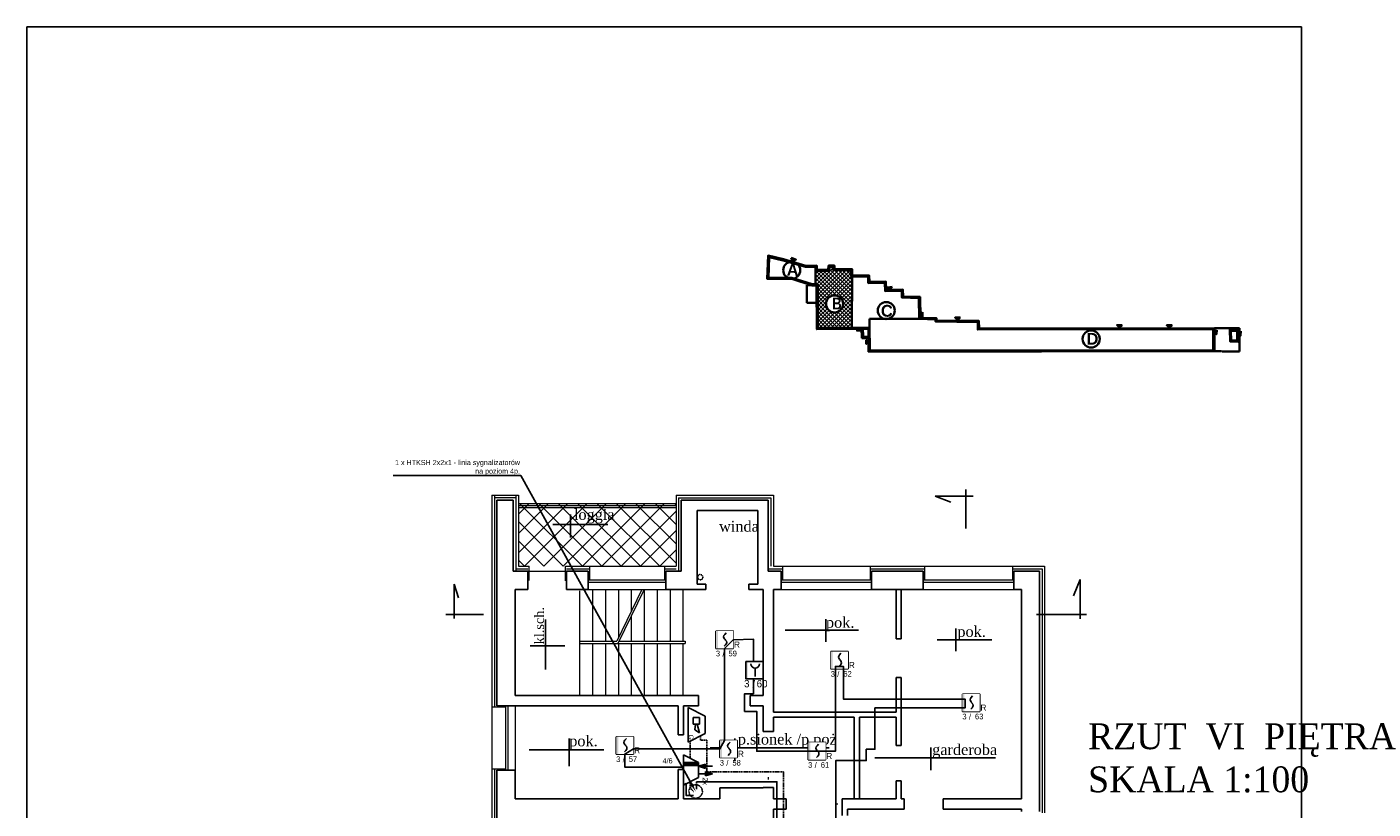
# Model space of a CAD drawing. Header units: millimetres. Extents: x -26513 to 76799, y 0 to 112149.
# Tile 56 of 98: x 23563 to 26689, y 94200 to 96016. Entities that reach past the tile are written whole.
import ezdxf
from ezdxf import colors
from ezdxf.entities.mleader import LeaderData, LeaderLine
from ezdxf.enums import TextEntityAlignment as Align
from ezdxf.math import Vec2, Vec3

# ---------------------------------------------------------------- set-up
doc = ezdxf.new("R2010")
doc.units = ezdxf.units.MM
doc.header["$LTSCALE"] = 2
doc.set_wipeout_variables(frame=1)
doc.linetypes.add('DASHED', pattern=[0.75, 0.5, -0.25])
doc.linetypes.add('HIDDEN', pattern=[0.375, 0.25, -0.125])
for name, color, linetype, lineweight in [('!budynki proj.', 1, 'Continuous', 35), ('Awycinka drzew', 3, 'Continuous', 25), ('DRZWI PROJ.', 30, 'Continuous', 15), ('ocieplenie', 5, 'BATTING', 5), ('SCHODY', 54, 'Continuous', 15), ('stolarka', 6, 'Continuous', 9), ('wentylacja', 4, 'Continuous', 9), ('widok', 3, 'Continuous', 13)]:
    doc.layers.add(name, color=color, linetype=linetype, lineweight=lineweight)
for name, color, linetype in [('istn.śiany', 2, 'Continuous'), ('nazwy pomieszczeń', 7, 'Continuous'), ('SIEMENS_czujki', 1, 'Continuous'), ('ssp', 1, 'Continuous')]:
    doc.layers.add(name, color=color, linetype=linetype)
doc.linetypes.add('BATTING', pattern='A,0.0001,-0.1,[134,ltypeshp.shx,S=0.1,R=0,X=-0.1,Y=0],-0.2,[134,ltypeshp.shx,S=0.1,R=180,X=0.1,Y=0],-0.1', length=0.4001)

# ---------------------------------------------------------------- blocks, each defined once
blk = doc.blocks.new('DUO')
at = {"color": 0}
blk.add_wipeout([(0, 61.4), (61.4, 61.4), (61.4, 0), (0, 0)], dxfattribs=at).dxf.layer = 'ssp'
at = {"layer": 'ssp'}
blk.add_lwpolyline([(0, 61.4), (61.4, 61.4), (61.4, 0), (0, 0)], close=True, dxfattribs=at)
blk.add_wipeout([(0, 61.4), (61.4, 61.4), (61.4, 0), (0, 0)]).dxf.layer = 'ssp'
h = blk.add_hatch(color=256, dxfattribs=at)
h.set_gradient(color1=(255, 0, 0), color2=(224, 0, 0), one_color=1, name='INVSPHERICAL')
h.paths.add_polyline_path([(7.2, 30.7), (7.2, 61.4), (0, 61.4), (0, 30.7)])
h.paths.add_polyline_path([(7.2, 0), (7.2, 30.7), (0, 30.7), (0, 0)])
for p, q in [((28.4, 45.4), (31.3, 49.9)), ((31.3, 49.9), (36.1, 55.2)), ((27.4, 41.5), (28.4, 45.4)), ((28.4, 37.6), (27.4, 41.5)), ((30.6, 34.3), (28.4, 37.6)), ((34.4, 13), (29.5, 7.6)), ((31.3, 33.1), (30.6, 34.3)), ((32.8, 31.4), (31.3, 33.1)), ((32.8, 31.4), (34.4, 29.7)), ((34.4, 29.7), (35.1, 28.6)), ((37.3, 17.4), (34.4, 13)), ((35.1, 28.6), (37.3, 25.3)), ((37.3, 25.3), (38.2, 21.3)), ((38.2, 21.3), (37.3, 17.4))]:
    blk.add_line(p, q, dxfattribs=at)
blk.add_text('R', height=22, dxfattribs=at).set_placement((64.1, 2.4))
at = {"layer": 'ssp', "flags": 8}
blk.add_attdef('PETLA', text='', height=20, dxfattribs=at).set_placement((14.7, -8.3), align=Align.TOP_RIGHT)
for tag, p in [('/', (23, -9)), ('ADRES', (44.6, -8))]:
    blk.add_attdef(tag, text='', height=20, dxfattribs=at).set_placement(p, align=Align.TOP_LEFT)
blk = doc.blocks.new('ROP')
blk.add_wipeout([(-15.4, 76.7), (76.7, 76.7), (76.7, -15.4), (-15.4, -15.4)]).dxf.layer = 'ssp'
at = {"layer": 'ssp'}
h = blk.add_hatch(color=256, dxfattribs=at)
h.set_gradient(color1=(255, 0, 0), color2=(224, 0, 0), one_color=1, name='INVSPHERICAL')
h.paths.add_polyline_path([(-4.6, 30.7), (-4.6, 76.7), (-15.4, 76.7), (-15.4, 30.7)])
h.paths.add_polyline_path([(-4.6, -15.4), (-4.6, 30.7), (-15.4, 30.7), (-15.4, -15.4)])
blk.add_line((35, 41), (35, -4.1), dxfattribs=at)
blk.add_lwpolyline([(-15.4, 76.7), (76.7, 76.7), (76.7, -15.4), (-15.4, -15.4)], close=True, dxfattribs=at)
blk.add_arc((35, 63.6), 22.6, 180, 0, dxfattribs=at)
blk.add_text('/', height=39, dxfattribs=at).set_placement((27.4, -42.4), align=Align.MIDDLE)
at = {"layer": 'ssp', "flags": 8}
blk.add_attdef('PETLA', text='', height=39, dxfattribs=at).set_placement((4.5, -21.7), align=Align.TOP_RIGHT)
blk.add_attdef('ADRES', text='', height=39, dxfattribs=at).set_placement((42.6, -22), align=Align.TOP_LEFT)
blk = doc.blocks.new('głosowy')
at = {"layer": 'ssp', "color": 1}
for p, q in [((-40.2, 0), (-20.1, 40.2)), ((-20.1, 40.2), (20.1, 40.2)), ((40.2, 0), (20.1, 40.2)), ((40.2, 0), (-40.2, 0)), ((-17.2, 26.8), (-2.1, 26.8)), ((-17.2, 11.7), (-17.2, 26.8)), ((-2.1, 11.7), (-17.2, 11.7)), ((-2.1, 21.1), (18.5, 26.8)), ((-2.1, 26.8), (-2.1, 11.7)), ((11.4, 15.9), (-2.1, 17.3)), ((18.5, 26.8), (11.4, 15.9))]:
    blk.add_line(p, q, dxfattribs=at)
blk.add_text('G', height=11, dxfattribs=at).set_placement((22.4, 1.6))
blk = doc.blocks.new('eks')
at = {"layer": 'ssp'}
h = blk.add_hatch(color=256, dxfattribs=at)
h.set_gradient(color1=(255, 0, 0), color2=(255, 0, 0))
h.paths.add_polyline_path([(5.2, 40.2), (2.2, 30.4), (5.2, 30.4), (8.1, 30.4)])
h = blk.add_hatch(color=256, dxfattribs=at)
h.set_gradient(color1=(255, 0, 0), color2=(255, 0, 0))
h.paths.add_polyline_path([(-6, 0), (-6, 20.7), (-10.3, 20.7), (-10.3, 0)])
h = blk.add_hatch(color=256, dxfattribs=at)
h.set_gradient(color1=(255, 0, 0), color2=(255, 0, 0))
h.paths.add_polyline_path([(-5.2, 20.7), (-2.2, 30.4), (-5.2, 30.4)])
h.paths.add_polyline_path([(-5.2, 20.7), (-5.2, 30.4), (-8.1, 30.4)])
for p, q in [((-5.2, 30.4), (-5.2, 40.2)), ((2.2, 30.4), (5.2, 40.2)), ((8.1, 30.4), (5.2, 40.2)), ((-20.7, 0), (-10.3, 20.7)), ((-10.3, 20.7), (10.3, 20.7)), ((-10.3, 20.7), (-10.3, 0)), ((-5.2, 30.4), (-8.1, 30.4)), ((-8.1, 30.4), (-5.2, 20.7)), ((-6, 0), (-6, 20.7)), ((-5.2, 30.4), (-2.2, 30.4)), ((-2.2, 30.4), (-5.2, 20.7)), ((5.2, 30.4), (2.2, 30.4)), ((5.2, 20.7), (5.2, 30.4)), ((5.2, 30.4), (8.1, 30.4)), ((20.7, 0), (10.3, 20.7)), ((20.7, 0), (-20.7, 0))]:
    blk.add_line(p, q, dxfattribs=at)
blk.add_text('2x', height=7.14, dxfattribs=at).set_placement((10.3, 26.5))

msp = doc.modelspace()

# ---------------------------------------------------------------- hatches: boundary and pattern name
at = {"layer": '!budynki proj.'}
h = msp.add_hatch(color=256, dxfattribs=at)
edge = h.paths.add_edge_path()
edge.add_line((25519.9, 95296.3), (25519.9, 95293.6))
edge.add_line((25519.9, 95293.6), (25517.1, 95293.6))
edge.add_line((25517.1, 95293.6), (25517.1, 95293.6))
edge.add_line((25517.1, 95293.6), (25517.1, 95296.3))
edge.add_line((25517.1, 95296.3), (25519.9, 95296.3))
h.paths.add_polyline_path([(25283.8, 95485.2), (25319.9, 95476.8), (25371.5, 95461.7), (25397, 95462.2), (25396.9, 95452.4), (25423.6, 95452.3), (25424.3, 95462), (25437.9, 95462), (25437.9, 95454.1), (25479.1, 95454), (25479.3, 95439.5), (25519.1, 95438.8), (25519.3, 95424.2), (25557.5, 95424.7), (25558.2, 95405.6), (25597.2, 95406.4), (25597.5, 95390.5), (25636.9, 95389.3), (25637.8, 95340.9), (25675.4, 95339.8), (25675.3, 95334.9), (25773.7, 95333.6), (25773.8, 95316.1), (26320.5, 95316.9), (26320.6, 95263.1), (25517.2, 95261.9), (25517.2, 95277.4), (25517.1, 95293.6), (25519.9, 95293.6), (25519.9, 95264.6), (25519.9, 95264.6), (26317.9, 95265.8), (26317.8, 95314.2), (25771, 95313.4), (25771, 95330.9), (25672.6, 95332.2), (25672.6, 95337.2), (25635.1, 95338.3), (25634.2, 95386.7), (25594.9, 95387.8), (25594.6, 95403.6), (25555.5, 95402.8), (25554.9, 95421.9), (25516.6, 95421.5), (25516.4, 95436.2), (25476.6, 95436.8), (25476.4, 95451.2), (25435.1, 95451.4), (25435.1, 95459.3), (25426.8, 95459.3), (25426.2, 95449.5), (25394.2, 95449.7), (25394.3, 95459.4), (25371.1, 95459), (25319.2, 95474.2), (25286.4, 95481.8), (25285, 95433.8), (25339.2, 95433.9), (25386.7, 95418.8), (25399.5, 95418.7), (25399.6, 95317.5), (25396.9, 95317.5), (25396.7, 95416), (25396.7, 95416), (25386.2, 95416.1), (25338.8, 95431.2), (25282.1, 95431.1)])
h.paths.add_polyline_path([(25399.6, 95317.5), (25501.3, 95317.6), (25501.4, 95314.9), (25496.3, 95314.9), (25496.2, 95314.9), (25396.9, 95314.7), (25396.9, 95317.5)])
h.paths.add_polyline_path([(25501.4, 95314.9), (25504.1, 95314.9), (25504.4, 95296.3), (25517.1, 95296.3), (25517.1, 95293.6), (25501.7, 95293.6), (25501.4, 95311.2), (25501.4, 95311.2), (25501.4, 95311.2)])
h.paths.add_polyline_path([(25501.4, 95314.9), (25504.1, 95314.9), (25504.1, 95317.6), (25501.3, 95317.6)])
for points in [[(25337.7, 95480), (25340.7, 95472.5), (25348.8, 95476.1)], [(25560.5, 95411.2), (25572, 95412.8), (25566.1, 95406.2)], [(25638.1, 95348.8), (25642.8, 95343.3), (25642.7, 95354)], [(25729.7, 95342), (25718.2, 95341.4), (25724.5, 95334.3)], [(26094.6, 95323.7), (26106.4, 95323.9), (26100.2, 95317.9)], [(26209.8, 95323.3), (26222, 95323.7), (26215.5, 95317.5)], [(25501.4, 95311.2), (25501.4, 95311.2), (25490.4, 95310.9), (25496.2, 95314.9)], [(25511.8, 95288.8), (25511.9, 95280), (25517, 95284.2)], [(26325.8, 95312.4), (26325.3, 95302.4), (26320.6, 95308.1)]]:
    msp.add_hatch(color=256, dxfattribs=at).paths.add_polyline_path(points)
h = msp.add_hatch(color=256, dxfattribs=at)
h.paths.add_polyline_path([(26356.2, 95313.6), (26356.7, 95286.1), (26375.7, 95285.3), (26376.1, 95313.6)])
h.paths.add_polyline_path([(26359, 95310.9), (26359.4, 95288.7), (26373.1, 95288.2), (26373.4, 95310.8)], flags=16)
h = msp.add_hatch(color=256, dxfattribs=at)
h.paths.add_polyline_path([(26378.9, 95307), (26381.5, 95309.4), (26381.2, 95299.2), (26378.8, 95302.3)])
h.paths.add_polyline_path([(26376.7, 95305), (26378.8, 95302.3), (26378.9, 95307)])
at = {"layer": 'stolarka'}
h = msp.add_hatch(dxfattribs=at)
h.set_pattern_fill('ANSI37', color=256, scale=2, style=0)
h.set_pattern_definition([(45, (176.878, 0), (-4.49012806, 4.49012806), []), (135, (176.878, 0), (-4.49012806, -4.49012806), [])])
h.paths.add_polyline_path([(25399.5, 95418.7), (25399.6, 95317.5), (25478.1, 95317.6), (25479.3, 95436.8), (25476.6, 95436.8), (25476.4, 95451.2), (25435.1, 95451.4), (25435.1, 95459.3), (25426.8, 95459.3), (25426.2, 95449.5), (25394.2, 95449.7), (25394, 95418.8)])
h.paths.add_polyline_path([(25458.4, 95373.1, 1), (25418.7, 95373.1, 1)], flags=16)
h.paths.add_polyline_path([(25426.1, 95394.7), (25425.4, 95353.8), (25457, 95353.3), (25457.7, 95394.2)], flags=8)
at = {"layer": 'wentylacja'}
h = msp.add_hatch(dxfattribs=at)
h.set_pattern_fill('ANSI37', color=256, scale=10, style=0)
h.paths.add_polyline_path([(25070.3, 94910), (24704.3, 94910), (24704.3, 94764.2), (25070.3, 94764.2)])

# ---------------------------------------------------------------- linework, layer by layer
at = {"layer": '!budynki proj.'}
for p, q in [((25394.2, 95449.7), (25394, 95416)), ((25373.6, 95375.8), (25373.6, 95416.4)), ((25373.6, 95416.4), (25386.2, 95416.1)), ((25479.3, 95439.5), (25478.1, 95317.6)), ((25373.6, 95375.8), (25396.8, 95375.8)), ((25501.3, 95317.6), (25501.7, 95293.6)), ((25504.1, 95317.7), (25504.4, 95296.3)), ((25635.1, 95338.3), (25519.8, 95338.3)), ((25519.8, 95317.7), (25519.8, 95338.3)), ((25396.2, 95314.7), (25517.1, 95314.9)), ((25501.7, 95293.6), (25519.9, 95293.6)), ((25504.4, 95296.3), (25519.9, 95296.3)), ((25517.1, 95314.9), (25517.2, 95261.9))]:
    msp.add_line(p, q, dxfattribs=at)
at = {"layer": '!budynki proj.', "linetype": 'DASHED'}
for p, q in [((26320.5, 95316.9), (26379, 95316.4)), ((26379, 95316.4), (26378.5, 95262.5)), ((26320.6, 95263.1), (26378.5, 95262.5))]:
    msp.add_line(p, q, dxfattribs=at)
at = {"layer": '!budynki proj.'}
for points in [[(25501.4, 95314.9), (25396.9, 95314.7), (25396.7, 95416), (25386.2, 95416.1), (25338.8, 95431.2), (25282.1, 95431.1), (25283.8, 95485.2), (25319.9, 95476.8), (25371.5, 95461.7), (25397, 95462.2), (25396.9, 95452.4), (25423.6, 95452.3), (25424.3, 95462), (25437.9, 95462), (25437.9, 95454.1), (25479.1, 95454), (25479.3, 95439.5), (25519.1, 95438.8), (25519.3, 95424.2), (25557.5, 95424.7), (25558.2, 95405.6), (25597.2, 95406.4), (25597.5, 95390.5), (25636.9, 95389.3), (25637.8, 95340.9), (25675.4, 95339.8), (25675.3, 95334.9), (25773.7, 95333.6), (25773.8, 95316.1), (26320.5, 95316.9)], [(25501.3, 95317.6), (25399.6, 95317.5), (25399.5, 95418.7), (25386.7, 95418.8), (25339.2, 95433.9), (25285, 95433.8), (25286.4, 95481.8), (25319.2, 95474.2), (25371.1, 95459), (25394.3, 95459.4), (25394.2, 95449.7), (25426.2, 95449.5), (25426.8, 95459.3), (25435.1, 95459.3), (25435.1, 95451.4), (25476.4, 95451.2), (25476.6, 95436.8), (25516.4, 95436.2), (25516.6, 95421.5), (25554.9, 95421.9), (25555.5, 95402.8), (25594.6, 95403.6), (25594.9, 95387.8), (25634.2, 95386.7), (25635.1, 95338.3), (25672.6, 95337.2), (25672.6, 95332.2), (25771, 95330.9), (25771, 95313.4), (26317.8, 95314.2), (26317.9, 95265.8), (25519.9, 95264.6), (25519.9, 95293.6)], [(25337.7, 95480), (25348.8, 95476.1), (25340.7, 95472.5), (25337.7, 95480)], [(25396.7, 95418.7), (25396.9, 95317.5), (25519.8, 95317.7), (25519.9, 95264.6)], [(25396.7, 95416), (25396.9, 95314.7), (25517.1, 95314.9)], [(25572, 95412.8), (25560.5, 95411.2), (25566.1, 95406.2), (25572, 95412.8)], [(25642.7, 95354.2), (25642.8, 95343.3), (25638.1, 95348.8), (25642.8, 95354.1)], [(26320.5, 95316.9), (26320.6, 95263.1), (25517.2, 95261.9), (25517.1, 95293.6)], [(25729.7, 95342), (25718.2, 95341.4), (25724.5, 95334.3), (25729.7, 95342)], [(26106.4, 95323.9), (26094.6, 95323.7), (26100.2, 95317.9), (26106.4, 95323.9)], [(26222, 95323.7), (26209.8, 95323.3), (26215.5, 95317.5), (26222, 95323.7)], [(25496.1, 95314.9), (25501.4, 95311.2), (25490.4, 95310.9), (25496.5, 95315)], [(25517, 95284.2), (25511.8, 95288.8), (25511.9, 95280), (25517, 95284.2)], [(26325.8, 95312.4), (26325.3, 95302.4), (26320.6, 95308.1), (26325.8, 95312.4)], [(26376.1, 95313.6), (26356.2, 95313.6), (26356.7, 95286.1), (26375.7, 95285.3), (26376.1, 95313.6)], [(26381.5, 95309.4), (26381.2, 95299.2), (26376.7, 95305), (26381.5, 95309.4)]]:
    msp.add_lwpolyline(points, dxfattribs=at)
msp.add_lwpolyline([(26373.4, 95310.8), (26359, 95310.9), (26359.4, 95288.7), (26373.1, 95288.2)], close=True, dxfattribs=at)
for centre in [(25338.9, 95451.2), (25438.5, 95373.1), (25558.5, 95357.6), (26034.3, 95291.6)]:
    msp.add_circle(centre, 19.8, dxfattribs=at)
at = {"layer": 'Awycinka drzew'}
for p, q in [((25423.6, 95452.3), (25396.9, 95452.4)), ((25424.3, 95462), (25423.6, 95452.3)), ((25437.9, 95462), (25424.3, 95462)), ((25437.9, 95454.1), (25437.9, 95462)), ((25479.1, 95454), (25437.9, 95454.1)), ((25479.3, 95439.5), (25479.1, 95454)), ((25519.1, 95438.8), (25479.3, 95439.5)), ((25519.2, 95424.2), (25519.1, 95438.8)), ((25557.5, 95424.7), (25519.2, 95424.2)), ((25558.2, 95405.6), (25557.5, 95424.7)), ((25597.2, 95406.4), (25558.2, 95405.6)), ((25597.5, 95390.5), (25597.2, 95406.4)), ((25636.9, 95389.3), (25597.5, 95390.5)), ((25637.8, 95340.9), (25636.9, 95389.3)), ((25675.4, 95339.8), (25637.8, 95340.9)), ((25675.3, 95334.9), (25675.4, 95339.8)), ((25773.8, 95316.1), (26320.5, 95316.9)), ((25517.2, 95261.9), (26320.6, 95263.1))]:
    msp.add_line(p, q, dxfattribs=at)
msp.add_lwpolyline([(25397, 95462.2), (25371.5, 95461.7), (25319.9, 95476.8), (25283.8, 95485.2), (25282.1, 95431.1), (25338.8, 95431.2), (25386.2, 95416.1), (25396.7, 95416)], dxfattribs=at)
at = {"layer": 'Defpoints'}
msp.add_lwpolyline([(26522.8, 96016.1), (26522.8, 91816.1), (23562.8, 91816.1), (23562.8, 96016.1)], close=True, dxfattribs=at)
at = {"layer": 'DRZWI PROJ.'}
for p, q in [((25284.3, 94274.2), (25284.3, 94269.2)), ((25441.3, 94212.2), (25446.3, 94212.2))]:
    msp.add_line(p, q, dxfattribs=at)
at = {"layer": 'istn.śiany'}
for p, q in [((25743.2, 94851.4), (25743.2, 94942.5)), ((24654.3, 94917.2), (24692.3, 94917.2)), ((24654.3, 94917.2), (24654.3, 94440.2)), ((24692.3, 94917.2), (24692.3, 94752.2)), ((25082.3, 94917.1), (25082.3, 94752.2)), ((25082.3, 94917.1), (25284.3, 94917.1)), ((25284.3, 94917.1), (25284.3, 94752.2)), ((25672.3, 94926.9), (25760.3, 94926.9)), ((25672.3, 94926.9), (25708.1, 94912.9)), ((25119.3, 94893.1), (25119.3, 94722.2)), ((25119.3, 94893.1), (25260.3, 94893.1)), ((25260.3, 94893.1), (25260.3, 94722.2)), ((24692.3, 94752.2), (24726.2, 94752.2)), ((24726.2, 94752.2), (24726.2, 94710.2)), ((24816.2, 94752.2), (24816.2, 94710.2)), ((24816.2, 94752.2), (24866.3, 94752.2)), ((24866.3, 94752.2), (24866.3, 94710.2)), ((25046.3, 94752.2), (25082.3, 94752.2)), ((25046.3, 94752.2), (25046.3, 94710.2)), ((25284.3, 94752.2), (25314.3, 94752.2)), ((25314.3, 94752.2), (25314.3, 94710.2)), ((25524.3, 94752.2), (25524.3, 94710.2)), ((25524.3, 94752.2), (25644.3, 94752.2)), ((25644.3, 94752.2), (25644.3, 94710.2)), ((25854.3, 94752.2), (25914.2, 94752.2)), ((25854.3, 94752.2), (25854.3, 94710.2)), ((25914.2, 94752.2), (25914.2, 94194.2)), ((26008.4, 94733), (25993.6, 94695.1)), ((26008.4, 94733), (26008.4, 94642.2)), ((24555.3, 94722.5), (24555.3, 94642.3)), ((24555.3, 94722.5), (24565.1, 94690.3)), ((24696.3, 94710.2), (24726.2, 94710.2)), ((24696.3, 94710.2), (24696.3, 94464.2)), ((24816.2, 94710.2), (24866.3, 94710.2)), ((25046.3, 94710.2), (25139.3, 94710.2)), ((25119.3, 94722.2), (25139.3, 94722.2)), ((25139.3, 94722.2), (25139.3, 94710.2)), ((25239.2, 94722.2), (25260.3, 94722.2)), ((25239.2, 94722.2), (25239.2, 94710.2)), ((25239.2, 94710.2), (25272.3, 94710.2)), ((25272.3, 94710.2), (25272.3, 94464.2)), ((25296.3, 94710.2), (25296.3, 94425.2)), ((25296.3, 94710.2), (25314.3, 94710.2)), ((25524.3, 94710.2), (25644.3, 94710.2)), ((25581.4, 94710.2), (25581.4, 94595.7)), ((25593.3, 94710.2), (25593.3, 94595.7)), ((25854.3, 94710.2), (25872.3, 94710.2)), ((25872.3, 94710.2), (25872.3, 94224.2)), ((24535.3, 94652.2), (24622.8, 94652.2)), ((25907.5, 94652.2), (26023.6, 94652.2)), ((25581.4, 94595.7), (25593.3, 94595.7)), ((25581.4, 94505.4), (25581.4, 94425.2)), ((25581.4, 94505.4), (25593.3, 94505.4)), ((25593.3, 94505.4), (25593.3, 94347.8)), ((24696.3, 94464.2), (25122.3, 94464.2)), ((25122.3, 94464.2), (25122.3, 94440.2)), ((25242.3, 94464.2), (25242.3, 94440.2)), ((25242.3, 94464.2), (25272.3, 94464.2)), ((24654.3, 94440.2), (25075.3, 94440.2)), ((25075.3, 94440.2), (25075.3, 94372.2)), ((25087.3, 94440.2), (25087.3, 94372.2)), ((25087.3, 94440.2), (25122.3, 94440.2)), ((25242.3, 94440.2), (25272.3, 94440.2)), ((25272.3, 94440.2), (25272.3, 94380)), ((25296.3, 94425.2), (25581.4, 94425.2)), ((25296.3, 94413.2), (25296.3, 94380)), ((25296.3, 94413.2), (25484.2, 94413.2)), ((25484.2, 94413.2), (25484.2, 94225)), ((25496.2, 94413.2), (25581.4, 94413.2)), ((25496.2, 94413.2), (25496.2, 94224.2)), ((25581.4, 94413.2), (25581.4, 94347.8)), ((25272.3, 94380), (25296.3, 94380)), ((25075.3, 94372.2), (25087.3, 94372.2)), ((25581.4, 94347.8), (25593.3, 94347.8)), ((24654.3, 94290.2), (24696.3, 94290.2)), ((24654.3, 94290.2), (24654.3, 94224.2)), ((24696.3, 94290.2), (24696.3, 94224.2)), ((25075.3, 94292.2), (25087.3, 94292.2)), ((25075.3, 94292.2), (25075.3, 94224.2)), ((25087.3, 94292.2), (25087.3, 94224.2)), ((25581.4, 94266.1), (25581.4, 94224.2)), ((25581.4, 94266.1), (25593.3, 94266.1)), ((25593.3, 94266.1), (25593.3, 94224.2)), ((24654.3, 94224.2), (24654.3, 94170.2)), ((24696.3, 94224.2), (25075.3, 94224.2)), ((25087.3, 94224.2), (25172.3, 94224.2)), ((25172.3, 94249.2), (25172.3, 94224.2)), ((25172.3, 94249.2), (25272.3, 94249.2)), ((25272.3, 94250.2), (25272.3, 94249.2)), ((25272.3, 94250.2), (25296.3, 94250.2)), ((25296.3, 94250.2), (25296.3, 94224.2)), ((25296.3, 94224.2), (25326.3, 94224.2)), ((25326.3, 94224.2), (25326.3, 94200.2)), ((25456.3, 94224.2), (25581.4, 94224.2)), ((25456.3, 94224.2), (25456.3, 94185.2)), ((25593.3, 94224.2), (25600.2, 94224.2)), ((25600.2, 94224.2), (25600.2, 94200.2)), ((25690.2, 94224.2), (25872.3, 94224.2)), ((25690.2, 94224.2), (25690.2, 94200.2)), ((25296.3, 94200.2), (25326, 94200.2)), ((25296.3, 94200.2), (25296.3, 93959.2)), ((25468.3, 94200.2), (25600.2, 94200.2)), ((25468.3, 94200.2), (25468.3, 94185.2)), ((25690.2, 94200.2), (25872.3, 94200.2)), ((25872.3, 94200.2), (25872.3, 94194.2))]:
    msp.add_line(p, q, dxfattribs=at)
at = {"layer": 'nazwy pomieszczeń'}
for p, q in [((24825.4, 94883.8), (24825.4, 94830.9)), ((24784.2, 94860.9), (24911.7, 94860.9)), ((24767, 94524.3), (24767, 94640.1)), ((25417.7, 94641), (25417.7, 94588.2)), ((25323.8, 94615.6), (25494.3, 94615.6)), ((25720.2, 94619.5), (25720.2, 94566.6)), ((24731.2, 94579.4), (24811.7, 94579.4)), ((25676.4, 94593.1), (25803.8, 94593.1)), ((24822.4, 94363.9), (24822.4, 94299.7)), ((25207.1, 94363.9), (25207.1, 94311)), ((24729.5, 94337.5), (24902.3, 94337.5)), ((25149.7, 94342.5), (25425.8, 94342.5)), ((25532.2, 94318.9), (25812.2, 94318.9)), ((25661.6, 94343.4), (25661.6, 94290.6))]:
    msp.add_line(p, q, dxfattribs=at)
at = {"layer": 'ocieplenie', "linetype": 'Continuous'}
for p, q in [((24642.3, 94929.2), (24642.3, 94437.2)), ((24642.3, 94929.2), (24704.3, 94929.2)), ((24704.3, 94929.2), (24704.3, 94764.2)), ((25070.3, 94929.1), (25070.3, 94764.2)), ((25070.3, 94929.1), (25296.3, 94929.1)), ((25296.3, 94929.1), (25296.3, 94764.2)), ((24704.3, 94764.2), (24729.2, 94764.2)), ((24729.2, 94730.7), (24729.2, 94764.2)), ((24813.2, 94730.4), (24813.2, 94764.2)), ((24813.2, 94764.2), (24869.3, 94764.2)), ((24869.3, 94764.2), (24869.3, 94732.2)), ((25043.3, 94764.2), (25043.3, 94732.2)), ((25043.3, 94764.2), (25070.3, 94764.2)), ((25296.3, 94764.2), (25317.3, 94764.2)), ((25317.3, 94764.2), (25317.3, 94732)), ((25521.3, 94764.2), (25521.3, 94732.2)), ((25521.3, 94764.2), (25647.3, 94764.2)), ((25647.3, 94764.2), (25647.3, 94732.2)), ((25851.3, 94764.2), (25851.3, 94732.2)), ((25851.3, 94764.2), (25926.2, 94764.2)), ((25926.2, 94764.2), (25926.2, 94191.2)), ((24726.2, 94752.2), (24816.2, 94752.2)), ((24642.3, 94437.2), (24674.3, 94437.2)), ((24642.3, 94293.2), (24642.3, 94167.2)), ((24642.3, 94293.2), (24674.3, 94293.2))]:
    msp.add_line(p, q, dxfattribs=at)
at = {"layer": 'ocieplenie'}
for p, q in [((24648.3, 94929.2), (24648.3, 94437.2)), ((24648.3, 94923.2), (24698.3, 94923.2)), ((24698.3, 94929.2), (24698.3, 94752.2)), ((25076.3, 94923.1), (25076.3, 94752.2)), ((25076.3, 94923.1), (25290.3, 94923.1)), ((25290.3, 94923.1), (25290.3, 94764.2)), ((24698.3, 94758.2), (24726.2, 94758.2)), ((24816.2, 94758.2), (24869.3, 94758.2)), ((25043.3, 94758.2), (25070.3, 94758.2)), ((25284.3, 94758.2), (25317.3, 94758.2)), ((25521.3, 94758.2), (25647.3, 94758.2)), ((25851.3, 94758.2), (25920.2, 94758.2)), ((25920.2, 94758.2), (25920.2, 94191.2)), ((24648.3, 94293.2), (24648.3, 94167.2))]:
    msp.add_line(p, q, dxfattribs=at)
at = {"layer": 'SCHODY'}
for p, q in [((24846.2, 94706.9), (24846.2, 94590.2)), ((24876.3, 94710.2), (24876.3, 94590.2)), ((24906.3, 94710.2), (24906.3, 94590.2)), ((24936.3, 94710.2), (24936.3, 94597.4)), ((24966.3, 94710.2), (24966.3, 94659.6)), ((24996.3, 94710.2), (24996.3, 94590.2)), ((24996.3, 94710.2), (24996.3, 94590.2)), ((25026.3, 94710.2), (25026.3, 94590.2)), ((25026.3, 94710.2), (25026.3, 94590.2)), ((25056.3, 94710.2), (25056.3, 94590.2)), ((25056.3, 94710.2), (25056.3, 94590.2)), ((25086.3, 94710.2), (25086.3, 94590.2)), ((24966.3, 94648.1), (24966.3, 94590.2)), ((24846.2, 94590.2), (24846.2, 94584.2)), ((24846.2, 94590.2), (24932.8, 94590.2)), ((24846.2, 94584.2), (24846.2, 94464.2)), ((24846.2, 94584.2), (24932.5, 94584.2)), ((24876.3, 94584.2), (24876.3, 94464.2)), ((24906.3, 94584.2), (24906.3, 94464.2)), ((24931.8, 94584.2), (25091.3, 94584.2)), ((24936.3, 94584.2), (24936.3, 94464.2)), ((24938.3, 94590.2), (25091.3, 94590.2)), ((24966.3, 94584.2), (24966.3, 94464.2)), ((24996.3, 94584.2), (24996.3, 94464.2)), ((25026.3, 94584.2), (25026.3, 94464.2)), ((25056.3, 94584.2), (25056.3, 94464.2)), ((25086.3, 94584.2), (25086.3, 94464.2)), ((25091.3, 94590.2), (25091.3, 94584.2))]:
    msp.add_line(p, q, dxfattribs=at)
at = {"layer": 'ssp', "linetype": 'HIDDEN', "ltscale": 5}
for p, q in [((25103.1, 94357.9), (25103.1, 94317.1)), ((25127.2, 94360), (25127.2, 94369.9)), ((25141.8, 94360), (25127.2, 94360)), ((25141.8, 94360), (25141.8, 94286.9)), ((25319.9, 94286.9), (25319.9, 94160.7)), ((25103.1, 94264), (25103.1, 94250.1)), ((25117.9, 94263.6), (25117.9, 94245.4)), ((25103.1, 94250.1), (25110.5, 94240.8))]:
    msp.add_line(p, q, dxfattribs=at)
at = {"layer": 'ssp'}
msp.add_lwpolyline([(25117.9, 94263.6), (25304.4, 94263.6), (25304.4, 93898.3)], dxfattribs=at)
at = {"layer": 'ssp', "linetype": 'HIDDEN', "ltscale": 5}
for centre, radius in [((25126.3, 94738.6), 6.12), ((25115.8, 94241), 15.6)]:
    msp.add_circle(centre, radius, dxfattribs=at)
at = {"layer": 'stolarka'}
for p, q in [((24704.3, 94905), (25070.3, 94905)), ((24704.3, 94900), (25070.3, 94900)), ((24869.3, 94764.2), (25043.3, 94764.2)), ((25317.3, 94764.2), (25521.3, 94764.2)), ((25647.3, 94764.2), (25851.3, 94764.2)), ((24866.3, 94732.2), (25046.3, 94732.2)), ((24866.3, 94727.2), (25046.3, 94727.2)), ((25314.3, 94732.2), (25524.3, 94732.2)), ((25314.3, 94727.2), (25524.3, 94727.2)), ((25644.3, 94732.2), (25854.3, 94732.2)), ((25644.3, 94727.2), (25854.3, 94727.2)), ((24866.3, 94710.2), (25046.3, 94710.2)), ((24990.7, 94710.2), (24932.8, 94590.2)), ((24996.3, 94710.2), (24935.4, 94584.2)), ((25314.3, 94710.2), (25524.3, 94710.2)), ((25644.3, 94710.2), (25854.3, 94710.2)), ((24642.3, 94437.2), (24642.3, 94293.2)), ((24674.3, 94440.2), (24674.3, 94290.2)), ((24679.3, 94440.2), (24679.3, 94290.2)), ((24696.3, 94440.2), (24696.3, 94290.2))]:
    msp.add_line(p, q, dxfattribs=at)
at = {"layer": 'widok'}
msp.add_line((24704.3, 94910), (25070.3, 94910), dxfattribs=at)

# ---------------------------------------------------------------- block references
at = {"layer": 'ssp', "rotation": 270}
msp.add_blockref('głosowy', (25098, 94395.5), dxfattribs=at)
at = {"layer": 'ssp', "xscale": 1.688685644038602, "yscale": 1.688685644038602, "zscale": 1.688685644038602, "rotation": 270}
msp.add_blockref('eks', (25087.3, 94291), dxfattribs=at)

# ---------------------------------------------------------------- texts
at = {"layer": '!budynki proj.', "char_height": 27.3, "width": 96.038, "attachment_point": 1, "rotation": 359.0138}
for s, insert in [('{\\f@Arial Unicode MS|b1|i0|c238|p2;A}', (25327.5, 95465.8)), ('{\\fTechnic|b1|i0|c2|p2;B}', (25432.8, 95387.8)), ('{\\f@Arial Unicode MS|b1|i0|c238|p2;C}', (25546.2, 95370.9)), ('{\\f@Arial Unicode MS|b1|i0|c238|p2;D}', (26023.8, 95305.9))]:
    msp.add_mtext(s, dxfattribs=dict(at, insert=insert))
at = {"layer": 'nazwy pomieszczeń', "attachment_point": 1}
for s, insert, char_height, width in [('{\\fTimes New Roman|b0|i0|c238|p18;loggia}', (24833.1, 94896.6), 25, 210.243), ('{\\fTimes New Roman|b0|i0|c238|p18;winda}', (25170.2, 94869.2), 25, 210.243), ('{\\fTimes New Roman|b0|i0|c238|p18;pok.}', (25418.4, 94646.1), 25, 210.243), ('{\\fTimes New Roman|b0|i0|c238|p18;pok.}', (25723.6, 94624.9), 25, 210.243), ('{\\fTimes New Roman|b0|i0|c238|p18;RZUT  VI  PIĘTRA\\PSKALA 1:100}', (26027.1, 94399.2), 60, 1473.416), ('{\\fTimes New Roman|b0|i0|c238|p18;p.sionek /p.poż}', (25213.8, 94375), 25, 294.145), ('{\\fTimes New Roman|b0|i0|c238|p18;pok.}', (24822.2, 94371), 25, 210.243), ('{\\fTimes New Roman|b0|i0|c238|p18;garderoba}', (25665, 94350.8), 25, 210.243)]:
    msp.add_mtext(s, dxfattribs=dict(at, insert=insert, char_height=char_height, width=width))
at = {"layer": 'nazwy pomieszczeń', "insert": (24741.5, 94582.6), "char_height": 22, "width": 210.243, "attachment_point": 1, "rotation": 90}
msp.add_mtext('{\\fTimes New Roman|b0|i0|c238|p18;kl.sch.}', dxfattribs=at)
at = {"layer": 'ssp', "linetype": 'HIDDEN', "ltscale": 5, "insert": (25039, 94318.3), "char_height": 12.06, "attachment_point": 1}
msp.add_mtext_dynamic_manual_height_columns('4/6', width=29.248, gutter_width=12.5, heights=[0], dxfattribs=at)

# ---------------------------------------------------------------- next in the draw order: block references
at = {"layer": 'ssp'}
ref = msp.add_blockref('DUO', (25162.9, 94573.2), dxfattribs=dict(at, xscale=0.6537916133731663, yscale=0.6537916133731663, zscale=0.6537916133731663))
ref.add_attrib('PETLA', '3', dxfattribs={"height": 13.1}).set_placement((25172.5, 94567.8), align=Align.TOP_RIGHT)
ref.add_attrib('ADRES', '59', dxfattribs={"height": 13.08}).set_placement((25192.1, 94567.9), align=Align.TOP_LEFT)
ref.add_attrib('/', '/', dxfattribs={"height": 13.1}).set_placement((25178, 94567.3), align=Align.TOP_LEFT)
ref = msp.add_blockref('DUO', (25429.6, 94525.8), dxfattribs=dict(at, xscale=0.6537916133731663, yscale=0.6537916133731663, zscale=0.6537916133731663))
ref.add_attrib('PETLA', '3', dxfattribs={"height": 13.1}).set_placement((25439.2, 94520.4), align=Align.TOP_RIGHT)
ref.add_attrib('ADRES', '62', dxfattribs={"height": 13.08}).set_placement((25458.8, 94520.6), align=Align.TOP_LEFT)
ref.add_attrib('/', '/', dxfattribs={"height": 13.1}).set_placement((25444.6, 94519.9), align=Align.TOP_LEFT)
ref = msp.add_blockref('DUO', (25735.3, 94426.9), dxfattribs=dict(at, xscale=0.6537916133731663, yscale=0.6537916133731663, zscale=0.6537916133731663))
ref.add_attrib('PETLA', '3', dxfattribs={"height": 13.1}).set_placement((25744.9, 94421.5), align=Align.TOP_RIGHT)
ref.add_attrib('ADRES', '63', dxfattribs={"height": 13.08}).set_placement((25764.5, 94421.7), align=Align.TOP_LEFT)
ref.add_attrib('/', '/', dxfattribs={"height": 13.1}).set_placement((25750.3, 94421.1), align=Align.TOP_LEFT)
ref = msp.add_blockref('DUO', (24931.2, 94327.9), dxfattribs=dict(at, xscale=0.6537916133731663, yscale=0.6537916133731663, zscale=0.6537916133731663))
ref.add_attrib('PETLA', '3', dxfattribs={"height": 13.1}).set_placement((24940.8, 94322.5), align=Align.TOP_RIGHT)
ref.add_attrib('ADRES', '57', dxfattribs={"height": 13.08}).set_placement((24960.4, 94322.7), align=Align.TOP_LEFT)
ref.add_attrib('/', '/', dxfattribs={"height": 13.1}).set_placement((24946.3, 94322.1), align=Align.TOP_LEFT)
ref = msp.add_blockref('DUO', (25172, 94319.6), dxfattribs=dict(at, xscale=0.6537916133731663, yscale=0.6537916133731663, zscale=0.6537916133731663))
ref.add_attrib('PETLA', '3', dxfattribs={"height": 13.1}).set_placement((25181.6, 94314.2), align=Align.TOP_RIGHT)
ref.add_attrib('ADRES', '58', dxfattribs={"height": 13.08}).set_placement((25201.1, 94314.3), align=Align.TOP_LEFT)
ref.add_attrib('/', '/', dxfattribs={"height": 13.1}).set_placement((25187, 94313.7), align=Align.TOP_LEFT)
ref = msp.add_blockref('DUO', (25377.2, 94314.6), dxfattribs=dict(at, xscale=0.6537916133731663, yscale=0.6537916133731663, zscale=0.6537916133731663))
ref.add_attrib('PETLA', '3', dxfattribs={"height": 13.1}).set_placement((25386.8, 94309.1), align=Align.TOP_RIGHT)
ref.add_attrib('ADRES', '61', dxfattribs={"height": 13.08}).set_placement((25406.4, 94309.3), align=Align.TOP_LEFT)
ref.add_attrib('/', '/', dxfattribs={"height": 13.1}).set_placement((25392.2, 94308.7), align=Align.TOP_LEFT)

# ---------------------------------------------------------------- next in the draw order: linework, layer by layer
at = {"layer": 'ssp', "linetype": 'HIDDEN', "ltscale": 5}
msp.add_line((25141.8, 94286.9), (25319.9, 94286.9), dxfattribs=at)
at = {"layer": 'ssp'}
msp.add_lwpolyline([(25250.1, 94468), (25250.1, 94479.5), (25250.1, 94594.8), (25203.1, 94593.3), (25183, 94573.2), (25183, 94359.8), (25172, 94339.7), (24971.4, 94339.7), (24951.3, 94327.9), (24951.3, 94297.8), (25087.3, 94297.8), (25087.3, 94256.1), (25093.5, 94259.2), (25093.5, 94231.8), (25111.1, 94231.8)], dxfattribs=at)

# ---------------------------------------------------------------- next in the draw order: leaders
at = {"ltscale": 5}
ml = msp.add_multileader_mtext('Standard', dxfattribs=at)
ml.set_content('\\P1 x HTKSH 2x2x1 - linia sygnalizatorów\\P na poziom 4p.', color=256)
ml.set_leader_properties()
ml.build(insert=Vec2(0, 0))
ml.multileader.update_dxf_attribs({"text_left_attachment_type": 6, "text_right_attachment_type": 5, "dogleg_length": 0.36, "arrow_head_size": 20})
ctx = ml.context
ctx.base_point, ctx.char_height, ctx.arrow_head_size, ctx.plane_origin = Vec3(24297.8, 95014.8), 12, 20, Vec3(25118.4, 94242)
ctx.left_attachment, ctx.right_attachment, ctx.text_align_type = 6, 5, 2
notes = []
notes.append((ctx, [(1, (1, 1, 0), (24710.1, 94974.8), (-1, 0), 0.36, [(0, [(25115.8, 94241)], 0, [])])]))
ctx.mtext.insert, ctx.mtext.alignment, ctx.mtext.flow_direction = Vec3(24707.8, 95030.8), 3, 5
for ctx, leaders in notes:
    for number, flags, end, landing, length, lines in leaders:
        leader = LeaderData()
        leader.index, (leader.has_last_leader_line, leader.has_dogleg_vector, leader.attachment_direction) = number, flags
        leader.last_leader_point, leader.dogleg_vector, leader.dogleg_length = Vec3(end), Vec3(landing), length
        for number, points, colour, breaks in lines:
            line = LeaderLine()
            line.index, line.vertices, line.color, line.breaks = number, Vec3.list(points), colors.encode_raw_color(colour), breaks
            leader.lines.append(line)
        ctx.leaders.append(leader)

# ---------------------------------------------------------------- next in the draw order: block references
at = {"layer": 'SIEMENS_czujki'}
ref = msp.add_blockref('ROP', (25238.8, 94509.4), dxfattribs=dict(at, xscale=0.4361450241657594, yscale=0.4361450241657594, zscale=0.4361450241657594))
ref.add_attrib('PETLA', '3', dxfattribs={"layer": 'ssp', "height": 17}).set_placement((25240.8, 94499.9), align=Align.TOP_RIGHT)
ref.add_attrib('ADRES', '60', dxfattribs={"layer": 'ssp', "height": 17.01}).set_placement((25257.4, 94499.8), align=Align.TOP_LEFT)

# ---------------------------------------------------------------- next in the draw order: linework, layer by layer
at = {"layer": 'ssp'}
msp.add_lwpolyline([(25441.2, 94113.9), (25441.2, 94312.7), (25512.1, 94312.7), (25512.1, 94339), (25532.2, 94339), (25532.2, 94435.1), (25741.3, 94435.1), (25741.3, 94455.4), (25459.1, 94455.4), (25459.1, 94531.4), (25440.4, 94531.4), (25440.4, 94334.6), (25257.8, 94334.6), (25257.8, 94426.9), (25229.5, 94426.9), (25229.5, 94468), (25250.1, 94468)], dxfattribs=at)

doc.saveas('drawing.dxf')
